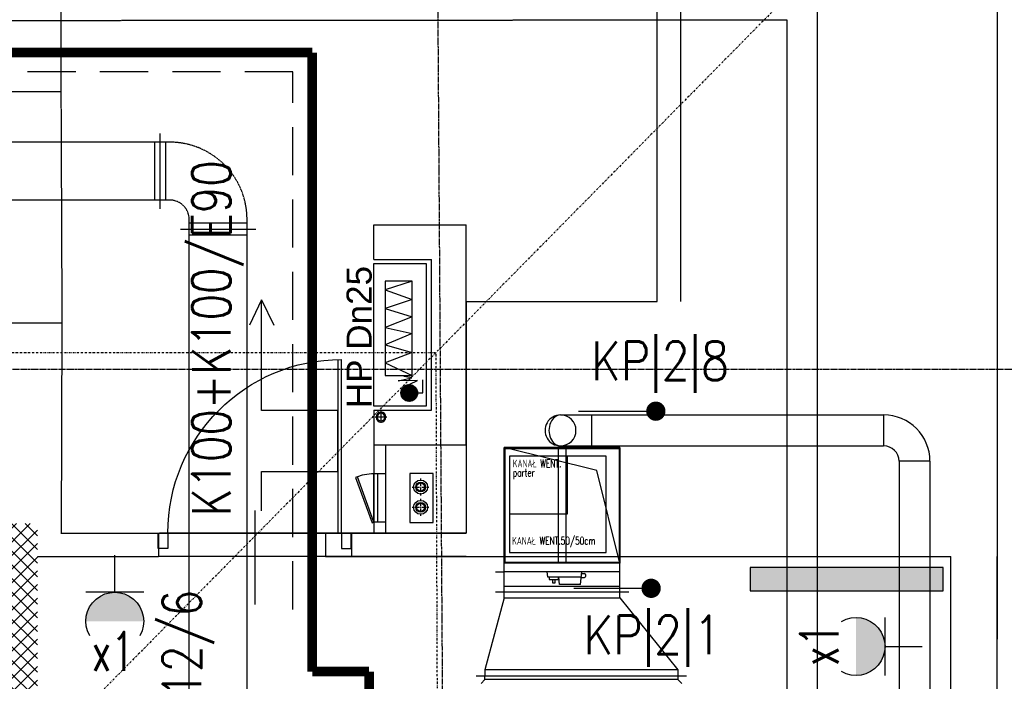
# Model space of a CAD drawing. Header units: inches. Extents: x -145354 to -97635, y 38777 to 78670.
# Tile 188 of 231: x -139181 to -138671, y 69439 to 69782. Entities that reach past the tile are written whole.
import ezdxf
from ezdxf.enums import TextEntityAlignment as Align

# ---------------------------------------------------------------- set-up
doc = ezdxf.new("R2010")
doc.units = ezdxf.units.IN
doc.header["$MEASUREMENT"] = 0
for name, pattern in [('CENTER', [2, 1.25, -0.25, 0.25, -0.25]), ('DASHDOT', [1, 0.5, -0.25, 0, -0.25]), ('DASHED', [0.75, 0.5, -0.25]), ('DASHED2', [0.375, 0.25, -0.125]), ('HIDDEN', [0.375, 0.25, -0.125])]:
    doc.linetypes.add(name, pattern=pattern)
doc.layers.get('0').update_dxf_attribs({"color": 101})
for name, color, linetype in [('Drz---drzwi', 5, 'Continuous'), ('E35', 6, 'Continuous'), ('E50', 3, 'Continuous'), ('E50_kor', 3, 'Continuous'), ('E_kp_opis', 6, 'Continuous'), ('Ins-went', 141, 'Continuous'), ('Mco-piony', 10, 'Continuous'), ('Mpoż-rury', 121, 'Continuous'), ('Mppoż-piony-hydranty', 121, 'Continuous'), ('Mwk-odnośniki', 8, 'Continuous'), ('Opis-spadki', 61, 'Continuous'), ('Os-osie glowne', 8, 'CENTER'), ('Sc-cegla pelna', 32, 'Continuous'), ('Sc-gazobeton', 45, 'Continuous'), ('Sc-gk', 120, 'Continuous'), ('Sc-nad', 5, 'DASHED2'), ('W-idok', 9, 'Continuous'), ('W-idok nad', 5, 'DASHED2'), ('wiezba_istn', 135, 'Continuous'), ('Wyp-grzejniki', 56, 'Continuous'), ('Wyp-meble', 155, 'Continuous')]:
    doc.layers.add(name, color=color, linetype=linetype)
doc.layers.add('ha_sc_proj', color=251, linetype='Continuous', lineweight=13)
doc.styles.add('ROMANS', font='romans', dxfattribs={"width": 0.85})
doc.styles.add('TYTUL2', font='ARIAL.TTF')

# ---------------------------------------------------------------- blocks, each defined once
blk = doc.blocks.new('g2')
at = {"layer": 'E35'}
blk.add_line((15, 19.27), (-15, 19.27), dxfattribs=at)
blk.add_arc((0, 34.27), 15, 150, 30, dxfattribs=at)
at = {"layer": 'E50'}
blk.add_line((0, 19.27), (0, 0), dxfattribs=at)
blk = doc.blocks.new('_0630_DRZWI_90')
at = {"ltscale": 7}
for p, q in [((5, 8), (5, 98)), ((6.8, 8), (6.8, 97.98))]:
    blk.add_line(p, q, dxfattribs=at)
at = {"ltscale": 25}
for p, q in [((50, 19.7), (50, -28.9)), ((5, 8), (0, 8)), ((0, 8), (5, 8)), ((0, 0), (0, 8)), ((95, 8), (5, 8)), ((5, 8), (5, 0)), ((95, 8), (95, 0)), ((100, 8), (95, 8)), ((100, 0), (100, 8)), ((5, 0), (0, 0)), ((5, 0), (0, 0)), ((95, 0), (100, 0)), ((95, 0), (100, 0))]:
    blk.add_line(p, q, dxfattribs=at)
at = {"ltscale": 7}
blk.add_arc((5, 8), 90, 0, 90, dxfattribs=at)
blk = doc.blocks.new('pion')
at = {"layer": 'Mpoż-rury', "color": 8}
for p, q in [((61201.15, 11076.35), (61207.15, 11076.35)), ((61204.15, 11079.35), (61204.15, 11073.35))]:
    blk.add_line(p, q, dxfattribs=at)
blk.add_circle((61204.13, 11076.35), 2.55, dxfattribs=at)
at = {"layer": 'Mpoż-rury'}
blk.add_circle((61204.15, 11076.35), 2, dxfattribs=at)
blk = doc.blocks.new('HP25')
at = {"layer": 'Mppoż-piony-hydranty'}
for p, q in [((-1492.3, 1506.02), (-1492.3, 1533.02)), ((-1492.3, 1533.02), (-1418.3, 1533.02)), ((-1418.3, 1533.02), (-1418.3, 1506.02)), ((-1469.71, 1527.1), (-1476.32, 1513.24)), ((-1427.42, 1527.1), (-1476.32, 1527.1)), ((-1476.32, 1527.1), (-1476.32, 1513.24)), ((-1464.43, 1513.24), (-1469.71, 1527.1)), ((-1460.46, 1527.1), (-1464.43, 1513.24)), ((-1454.51, 1513.24), (-1460.46, 1527.1)), ((-1451.54, 1527.1), (-1454.51, 1513.24)), ((-1445.92, 1513.24), (-1451.54, 1527.1)), ((-1441.63, 1527.1), (-1445.92, 1513.24)), ((-1437, 1513.24), (-1441.63, 1527.1)), ((-1432.04, 1527.1), (-1437, 1513.24)), ((-1427.42, 1513.24), (-1432.04, 1527.1)), ((-1427.42, 1513.24), (-1427.42, 1527.1)), ((-1479.08, 1520.38), (-1477.49, 1513.39)), ((-1478.95, 1510.35), (-1479.08, 1520.38)), ((-1489.76, 1515.2), (-1484.93, 1510.37)), ((-1489.72, 1515.45), (-1484.68, 1510.41)), ((-1489.67, 1515.68), (-1484.44, 1510.46)), ((-1489.62, 1515.91), (-1484.22, 1510.51)), ((-1489.55, 1516.12), (-1484, 1510.58)), ((-1489.47, 1516.33), (-1483.8, 1510.66)), ((-1489.39, 1516.53), (-1483.6, 1510.74)), ((-1489.29, 1516.72), (-1483.41, 1510.84)), ((-1489.19, 1516.9), (-1483.23, 1510.94)), ((-1489.08, 1517.08), (-1483.05, 1511.04)), ((-1488.97, 1517.24), (-1482.88, 1511.16)), ((-1488.85, 1517.41), (-1482.72, 1511.28)), ((-1488.72, 1517.56), (-1482.57, 1511.41)), ((-1488.59, 1517.71), (-1482.42, 1511.54)), ((-1488.45, 1517.85), (-1482.28, 1511.68)), ((-1488.3, 1517.99), (-1482.14, 1511.83)), ((-1488.14, 1518.12), (-1482.01, 1511.99)), ((-1487.98, 1518.24), (-1481.89, 1512.15)), ((-1487.82, 1518.35), (-1481.78, 1512.31)), ((-1487.64, 1518.46), (-1481.67, 1512.49)), ((-1487.46, 1518.56), (-1481.57, 1512.67)), ((-1487.27, 1518.66), (-1481.47, 1512.86)), ((-1487.08, 1518.74), (-1481.39, 1513.05)), ((-1486.87, 1518.82), (-1481.31, 1513.26)), ((-1486.66, 1518.89), (-1481.24, 1513.47)), ((-1486.43, 1518.95), (-1481.18, 1513.7)), ((-1486.2, 1519), (-1481.13, 1513.93)), ((-1485.95, 1519.04), (-1481.09, 1514.18)), ((-1485.69, 1519.06), (-1481.07, 1514.43)), ((-1485.42, 1519.07), (-1481.06, 1514.71)), ((-1485.13, 1519.06), (-1481.07, 1515)), ((-1484.81, 1519.03), (-1481.1, 1515.32)), ((-1484.47, 1518.96), (-1481.17, 1515.66)), ((-1484.08, 1518.86), (-1481.27, 1516.05)), ((-1483.61, 1518.68), (-1481.45, 1516.52)), ((-1482.97, 1518.31), (-1481.82, 1517.16)), ((-1477.49, 1513.39), (-1476.96, 1517.48)), ((-1489.78, 1514.94), (-1485.19, 1510.35)), ((-1489.78, 1514.66), (-1485.46, 1510.35)), ((-1489.77, 1514.37), (-1485.76, 1510.36)), ((-1489.73, 1514.05), (-1486.08, 1510.39)), ((-1489.67, 1513.7), (-1486.43, 1510.46)), ((-1489.55, 1513.3), (-1486.83, 1510.58)), ((-1489.36, 1512.82), (-1487.31, 1510.77)), ((-1488.93, 1512.11), (-1488.02, 1511.2)), ((-1485.29, 1510.48), (-1485.29, 1507.71)), ((-1480.93, 1514.44), (-1478.95, 1510.35)), ((-1476.32, 1513.24), (-1427.42, 1513.24)), ((-1418.3, 1506.02), (-1492.3, 1506.02)), ((-1485.29, 1507.71), (-1478.55, 1507.71))]:
    blk.add_line(p, q, dxfattribs=at)
blk.add_circle((-1485.42, 1514.71), 4.36, dxfattribs=at)
blk = doc.blocks.new('pco')
at = {"layer": 'Mco-piony', "color": 9, "linetype": 'DASHDOT', "ltscale": 3}
for p, q in [((-2604.83, -19.79), (-2604.83, -8.89)), ((-2599.38, -14.34), (-2610.28, -14.34))]:
    blk.add_line(p, q, dxfattribs=at)
at = {"layer": 'Mco-piony', "color": 9}
blk.add_circle((-2604.83, -14.34), 4.53, dxfattribs=at)
at = {"layer": 'Mco-piony'}
blk.add_circle((-2604.83, -14.34), 3.2, dxfattribs=at)
at = {"layer": 'Mco-piony', "color": 8}
blk.add_circle((-2604.83, -14.34), 2.6, dxfattribs=at)
blk = doc.blocks.new('rewizja')
at = {"layer": 'Wyp-meble'}
for p, q in [((-25, 6), (-25, 0)), ((-25, 6), (0, 6)), ((0, 6), (0, 0)), ((-25, 4), (-25, 2)), ((0, 2), (-25, 2)), ((0, 0), (-25, 0))]:
    blk.add_line(p, q, dxfattribs=at)
blk.add_lwpolyline([(-23.15, -9.49), (0.34, -0.94), (0, 0), (-23.49, -8.55)], close=True, dxfattribs=at)
blk.add_arc((0, 0), 25, 180, 202.2924, dxfattribs=at)
blk = doc.blocks.new('grzejnik_100')
at = {"layer": 'Wyp-grzejniki'}
h = blk.add_hatch(dxfattribs=at)
h.set_pattern_fill('DOTS', color=256, scale=0.5, style=0)
h.set_pattern_definition([(0, (-77492.90915, 37823.9399), (0.396875, 0.79375), [0, -0.79375])])
h.paths.add_polyline_path([(0, -100), (12, -100), (12, 0), (0, 0)])
blk.add_lwpolyline([(12, 0), (0, 0), (0, -100), (12, -100)], close=True, dxfattribs=at)

msp = doc.modelspace()

# ---------------------------------------------------------------- hatches: boundary and pattern name
at = {"layer": 'E35'}
for points in [[(-139116.75, 69469.92, 1), (-139146.75, 69469.92)], [(-138747.66, 69441.81, 1), (-138747.66, 69471.81)]]:
    msp.add_hatch(color=256, dxfattribs=at).paths.add_polyline_path(points)
at = {"layer": 'ha_sc_proj', "linetype": 'Continuous', "ltscale": 10}
h = msp.add_hatch(dxfattribs=at)
h.set_pattern_fill('ANSI37', color=256, scale=40, style=0)
h.set_pattern_definition([(45, (367.1234, 7e-06), (-3.5355339, 3.5355339), []), (135, (367.1234, 7e-06), (-3.5355339, -3.5355339), [])])
h.paths.add_polyline_path([(-139207.82, 68865.49), (-139207.82, 68849.49), (-139171.82, 68849.49), (-139171.82, 69520.49), (-139196.67, 69520.49), (-139196.67, 69504.49), (-139187.82, 69504.49), (-139187.82, 68865.49)])
h.paths.add_polyline_path([(-139223.82, 68849.49), (-139223.82, 68865.49), (-139488.62, 68865.49), (-139488.62, 68849.49)])

# ---------------------------------------------------------------- linework, layer by layer
at = {"color": 4, "linetype": 'DASHED'}
msp.add_line((-138869.98, 69499.95, 2), (-138929.98, 69499.95, 2), dxfattribs=at)
at = {"color": 0, "linetype": 'ByBlock', "lineweight": -2}
msp.add_line((-138869.98, 69499.95, 2), (-138929.98, 69499.95, 2), dxfattribs=at)
at = {"layer": 'E35', "ltscale": 15}
for q in [(-139061.89, 69623.37), (-139049.41, 69623.37)]:
    msp.add_line((-139055.65, 69636.54), q, dxfattribs=at)
msp.add_lwpolyline([(-139055.65, 69527.19), (-139055.65, 69547.52), (-139016.24, 69547.52), (-139016.24, 69579.13), (-139055.65, 69579.13), (-139055.65, 69636.54)], dxfattribs=at)
at = {"layer": 'E50'}
for p, q in [((-138891.4, 69578.75, -4), (-138851.4, 69578.75, -4)), ((-138893.84, 69486.96, -4), (-138853.84, 69486.96, -4))]:
    msp.add_line(p, q, dxfattribs=at)
at = {"layer": 'E50', "const_width": 5}
for points in [[(-139029.4, 69764.61), (-141584.14, 69764.61)], [(-139029.4, 69764.61), (-141566.97, 69764.61)], [(-139029.4, 69486.03), (-139029.4, 69486.03), (-139029.4, 69764.61)], [(-139029.4, 69486.03), (-139029.4, 69486.03), (-139029.4, 69699.58)], [(-139029.4, 69486.03), (-139029.4, 69443.78)], [(-139029.4, 69443.78), (-139000, 69443.78)], [(-139000, 69443.78), (-139000, 67760)]]:
    msp.add_lwpolyline(points, dxfattribs=at)
at = {"layer": 'E50', "const_width": 5, "elevation": -4}
for points in [[(-138853.9, 69578.75, 1), (-138848.9, 69578.75, 1)], [(-138856.34, 69486.96, 1), (-138851.34, 69486.96, 1)]]:
    msp.add_lwpolyline(points, format="xyb", close=True, dxfattribs=at)
at = {"layer": 'E50_kor', "linetype": 'DASHED2', "ltscale": 100}
for p, q in [((-139039.4, 69754.61), (-141580, 69754.61)), ((-139039.4, 69476.03), (-139039.4, 69754.61))]:
    msp.add_line(p, q, dxfattribs=at)
at = {"layer": 'Ins-went'}
for p, q in [((-139108.21, 69683.65, 2), (-139108.21, 69722.65, 2)), ((-139111.21, 69718.15, 2), (-139111.21, 69688.15, 2)), ((-139105.21, 69688.15, 2), (-139105.21, 69718.15, 2)), ((-139097.71, 69673.15, 2), (-139058.71, 69673.15, 2)), ((-139063.21, 69676.15, 2), (-139093.21, 69676.15, 2)), ((-139093.21, 69670.15, 2), (-139063.21, 69670.15, 2)), ((-138900.78, 69576.79, 2), (-138884.78, 69576.79, 2)), ((-138884.78, 69576.79, 2), (-138884.78, 69560.79, 2)), ((-138884.78, 69576.79, 2), (-138733.38, 69576.79, 2)), ((-138733.38, 69576.79, 2), (-138733.38, 69560.79, 2)), ((-138929.98, 69484.95, 2), (-138929.98, 69559.95, 2)), ((-138869.98, 69559.95, 2), (-138929.98, 69559.95, 2)), ((-138881.98, 69547.95, 2), (-138929.98, 69559.95, 2)), ((-138929.98, 69499.95, 2), (-138929.98, 69559.95, 2)), ((-138929.98, 69559.95, 2), (-138869.98, 69559.95, 2)), ((-138929.53, 69500.4, 2), (-138929.53, 69559.5, 2)), ((-138929.53, 69559.5, 2), (-138870.43, 69559.5, 2)), ((-138901.98, 69559.5, 2), (-138901.98, 69500.4, 2)), ((-138897.98, 69559.5, 2), (-138901.98, 69559.5, 2)), ((-138900.78, 69560.79, 2), (-138884.78, 69560.79, 2)), ((-138897.98, 69559.5, 2), (-138897.98, 69500.4, 2)), ((-138884.78, 69560.79, 2), (-138733.38, 69560.79, 2)), ((-138870.43, 69559.5, 2), (-138870.43, 69500.4, 2)), ((-138869.98, 69484.95, 2), (-138869.98, 69559.95, 2)), ((-138869.98, 69559.95, 2), (-138869.98, 69499.95, 2)), ((-138709.38, 69552.79, 2), (-138725.38, 69552.79, 2)), ((-138725.38, 69552.79, -48094.79), (-138725.38, 69234.23, 2)), ((-138709.38, 69552.79, -48094.79), (-138709.38, 69234.23, 2)), ((-138869.98, 69499.95, 2), (-138881.98, 69547.95, 2)), ((-138869.98, 69499.95, 2), (-138929.98, 69499.95, 2)), ((-138870.43, 69500.4, 2), (-138929.53, 69500.4, 2)), ((-138897.98, 69500.4, 2), (-138901.98, 69500.4, 2)), ((-138934.48, 69495.45, 2), (-138929.98, 69495.45, 2)), ((-138869.98, 69495.45, 2), (-138929.98, 69495.45, 2)), ((-138907.8, 69495.45, 2), (-138907.58, 69492.95, 2)), ((-138907.58, 69492.95, 2), (-138890.05, 69492.95, 2)), ((-138906.68, 69492.95, 2), (-138906.68, 69491.45, 2)), ((-138901.88, 69491.45, 2), (-138901.88, 69492.95, 2)), ((-138901.3, 69488.95, 2), (-138901.75, 69492.95, 2)), ((-138890.4, 69488.95, 2), (-138889.83, 69495.45, 2)), ((-138889.89, 69494.71, 2), (-138888.43, 69494.71, 2)), ((-138888.43, 69494.71, 2), (-138888.43, 69494.59, 2)), ((-138887.88, 69494.04, 2), (-138887.88, 69493.14, 2)), ((-138869.98, 69487.95, 2), (-138929.98, 69487.95, 2)), ((-138906.68, 69491.45, 2), (-138901.88, 69491.45, 2)), ((-138904.93, 69491.45, 2), (-138904.93, 69489.75, 2)), ((-138904.93, 69489.75, 2), (-138903.63, 69489.75, 2)), ((-138903.63, 69489.75, 2), (-138903.63, 69491.45, 2)), ((-138890.4, 69488.95, 2), (-138901.3, 69488.95, 2)), ((-138888.43, 69492.47, 2), (-138890.09, 69492.47, 2)), ((-138888.43, 69492.59, 2), (-138888.43, 69492.47, 2)), ((-138865.48, 69484.95, 2), (-138934.48, 69484.95, 2)), ((-138929.98, 69481.95, 2), (-138929.98, 69484.95, 2)), ((-138869.98, 69481.95, 2), (-138869.98, 69484.95, 2)), ((-138929.98, 69481.95, 2), (-138939.98, 69444.65, 2)), ((-138929.98, 69481.95, 2), (-138869.98, 69481.95, 2)), ((-138869.98, 69481.95, 2), (-138839.98, 69444.65, 2)), ((-138944.48, 69441.65, 2), (-138835.48, 69441.65, 2)), ((-138839.98, 69444.65, 2), (-138939.98, 69444.65, 2)), ((-138939.98, 69444.65, 2), (-138939.98, 69441.65, 2)), ((-138939.98, 69439.65, 2), (-138939.98, 69441.65, 2)), ((-138839.98, 69444.65, 2), (-138839.98, 69441.65, 2)), ((-138839.98, 69441.65, 2), (-138839.98, 69439.65, 2)), ((-138941.98, 69437.65, 2), (-138939.98, 69439.65, 2)), ((-138839.98, 69439.65, 2), (-138939.98, 69439.65, 2)), ((-138839.98, 69439.65, 2), (-138837.98, 69437.65, 2))]:
    msp.add_line(p, q, dxfattribs=at)
at = {"layer": 'Ins-went', "linetype": 'DASHED', "ltscale": 0.6}
for p, q in [((-139108.21, 69718.15, 2), (-139379.91, 69718.15, 2)), ((-139108.21, 69688.15, 2), (-139379.91, 69688.15, 2)), ((-139093.21, 69033.75, 2), (-139093.21, 69673.15, 2)), ((-139063.21, 69033.75, 2), (-139063.21, 69673.15, 2))]:
    msp.add_line(p, q, dxfattribs=at)
at = {"layer": 'Ins-went', "linetype": 'DASHED', "ltscale": 0.4}
for p, q in [((-139103.21, 69718.15, 2), (-139108.21, 69718.15, 2)), ((-139103.21, 69688.15, 2), (-139108.21, 69688.15, 2)), ((-139093.21, 69673.15, 2), (-139093.21, 69678.15, 2)), ((-139063.21, 69673.15, 2), (-139063.21, 69678.15, 2))]:
    msp.add_line(p, q, dxfattribs=at)
at = {"layer": 'Ins-went'}
for points in [[(-138927.16, 69525.53), (-138897.16, 69525.53), (-138897.16, 69555.53), (-138927.16, 69555.53)], [(-138927.16, 69505.53), (-138877.16, 69505.53), (-138877.16, 69555.53), (-138927.16, 69555.53)]]:
    msp.add_lwpolyline(points, close=True, dxfattribs=at)
at = {"layer": 'Ins-went', "linetype": 'DASHED', "ltscale": 0.6}
msp.add_arc((-139103.21, 69678.15, 2), 40, 0, 90, dxfattribs=at)
at = {"layer": 'Ins-went', "linetype": 'DASHED', "ltscale": 0.4}
msp.add_arc((-139103.21, 69678.15, 2), 10, 0, 90, dxfattribs=at)
at = {"layer": 'Ins-went'}
for centre, radius, start, end in [((-138733.38, 69552.79, 2), 24, 0, 90), ((-138733.38, 69552.79, 2), 8, 0, 90), ((-138888.43, 69494.04, 2), 0.55, 0, 90), ((-138888.43, 69493.14, 2), 0.55, 270, 0)]:
    msp.add_arc(centre, radius, start, end, dxfattribs=at)
for ratio, start_param, end_param in [(1, 0, 3.141593), (0.75, 0, 3.141593), (1, 3.141593, 6.283185)]:
    msp.add_ellipse((-138900.78, 69568.79, 2), major_axis=(0, 8), ratio=ratio, start_param=start_param, end_param=end_param, dxfattribs=at)
at = {"layer": 'Mwk-odnośniki', "linetype": 'Continuous'}
msp.add_lwpolyline([(-138978.78, 69521.03), (-138966.8, 69521.03), (-138966.8, 69546.47), (-138978.78, 69546.47)], close=True, dxfattribs=at)
at = {"layer": 'Os-osie glowne'}
msp.add_line((-138941.85, 66437.11), (-138969.06, 70509.53), dxfattribs=at)
msp.add_lwpolyline([(-143172.63, 69600.53), (-137984.11, 69600.53)], dxfattribs=at)
at = {"layer": 'Sc-cegla pelna'}
for p, q in [((-138949.64, 69635.53), (-138850.64, 69635.53)), ((-139159.64, 69515.53), (-139108.64, 69515.53)), ((-139008.64, 69515.53), (-138949.64, 69515.53)), ((-138949.64, 69503.53), (-139008.64, 69503.53)), ((-138698.64, 69278.46), (-138698.64, 69503.53))]:
    msp.add_line(p, q, dxfattribs=at)
for points in [[(-139016.26, 69986.53), (-138999.64, 69986.53), (-138999.64, 69809.53), (-138838.64, 69809.53), (-138838.64, 69635.53)], [(-139159.64, 69795.53), (-139159.64, 69744.49)], [(-138850.64, 69635.53), (-138850.64, 69797.53)], [(-139188.47, 69744.49), (-139159.64, 69744.49)], [(-138949.64, 69635.53), (-138850.64, 69635.53)], [(-138949.64, 69635.53), (-138949.64, 69515.53)], [(-139188.35, 69520.49), (-139188.47, 69624.49), (-139159.13, 69624.49), (-139159.59, 69515.53)], [(-139109.14, 69515.53), (-139109.14, 69503.53)], [(-138949.64, 69515.53), (-139022.64, 69515.53), (-139022.64, 69503.53), (-138949.64, 69503.53)], [(-139009.14, 69515.53), (-139009.14, 69503.53)], [(-139171.82, 69503.53), (-139109.14, 69503.53)], [(-138949.64, 69503.53), (-138698.64, 69503.53)], [(-138674.64, 69503.53), (-138674.64, 69460.53)], [(-138674.64, 69278.46), (-138674.64, 69503.53)], [(-138698.64, 69278.46), (-138698.64, 69460.53)]]:
    msp.add_lwpolyline(points, dxfattribs=at)
at = {"layer": 'Sc-gazobeton'}
for p, q in [((-138997.48, 69657.31), (-138997.48, 69675.31)), ((-138997.48, 69675.31), (-138949.64, 69675.31)), ((-138949.64, 69561.31), (-138949.64, 69675.31)), ((-138997.48, 69657.31), (-138967.64, 69657.31)), ((-138967.64, 69579.31), (-138967.64, 69657.31)), ((-138997.48, 69579.31), (-138967.64, 69579.31)), ((-138997.48, 69579.31), (-138997.48, 69561.31)), ((-138997.48, 69561.31), (-138949.64, 69561.31))]:
    msp.add_line(p, q, dxfattribs=at)
at = {"layer": 'Sc-gk'}
for p, q in [((-138997.48, 69561.31), (-138997.48, 69515.53)), ((-138991.48, 69561.31), (-138991.48, 69515.53))]:
    msp.add_line(p, q, dxfattribs=at)
at = {"layer": 'Sc-nad'}
for points in [[(-139159.64, 69744.49), (-139159.14, 69624.49)], [(-139008.64, 69515.53), (-139108.64, 69515.53)], [(-139008.64, 69503.53), (-139109.14, 69503.53)]]:
    msp.add_lwpolyline(points, dxfattribs=at)
at = {"layer": 'W-idok'}
msp.add_lwpolyline([(-142537.35, 69253.53), (-142537.35, 69913.42), (-138674.64, 69913.42), (-138674.64, 69503.53)], dxfattribs=at)
at = {"layer": 'W-idok nad', "color": 5, "linetype": 'DASHDOT', "ltscale": 2}
for p, q in [((-138380, 70202.53), (-139550.47, 69015.93)), ((-142173.33, 69608.26), (-138965.23, 69609.23)), ((-138956.72, 67265.86), (-138965.23, 69609.23))]:
    msp.add_line(p, q, dxfattribs=at)
at = {"layer": 'wiezba_istn', "linetype": 'HIDDEN'}
for points in [[(-142356.16, 68705.41), (-142356.16, 69793.89), (-138767.89, 69796.95), (-138767.89, 68595.15)], [(-138783.39, 68595.15), (-138783.39, 69781.43), (-142340.66, 69778.4), (-142340.66, 68705.41)]]:
    msp.add_lwpolyline(points, dxfattribs=at)

# ---------------------------------------------------------------- block references
at = {"rotation": 270}
msp.add_blockref('rewizja', (-138997.48, 69521.25), dxfattribs=at)
at = {"layer": 'Drz---drzwi', "xscale": -1}
msp.add_blockref('_0630_DRZWI_90', (-139009.24, 69507.53), dxfattribs=at)
at = {"layer": 'E35', "xscale": -1}
for p, rotation in [((-139131.75, 69504.19), 180), ((-139131.75, 69504.19), 180), ((-138713.39, 69456.81), 89.99999999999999)]:
    msp.add_blockref('g2', p, dxfattribs=dict(at, rotation=rotation))
at = {"layer": 'Mco-piony', "xscale": 0.799999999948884, "yscale": 0.8000000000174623, "zscale": 0.8, "rotation": 180.001351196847}
for p in [(-141057.14, 69527.94, 0), (-141057.14, 69517.41, 0)]:
    msp.add_blockref('pco', p, dxfattribs=at)
at = {"layer": 'Mpoż-rury', "xscale": -1, "rotation": 270}
msp.add_blockref('pion', (-150070.13, 8371.54), dxfattribs=at)
at = {"layer": 'Mppoż-piony-hydranty', "rotation": 89.99998664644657}
msp.add_blockref('HP25', (-137464.46, 71073.61), dxfattribs=at)
at = {"layer": 'Wyp-grzejniki', "rotation": 90}
msp.add_blockref('grzejnik_100', (-138802.56, 69485.7), dxfattribs=at)

# ---------------------------------------------------------------- texts
at = {"layer": 'E35', "style": 'ROMANS', "width": 0.8}
msp.add_text('K100+K100/E90', height=20, rotation=90, dxfattribs=at).set_placement((-139071.72, 69524.29))
at = {"layer": 'E35', "style": 'ROMANS'}
for s, width, p in [('G/A12/6', 0.8, (-139095.53, 69437.1, -2)), ('x1', 0.7, (-138766.73, 69457.74))]:
    msp.add_text(s, height=20, rotation=90, dxfattribs=dict(at, width=width)).set_placement(p, align=Align.MIDDLE)
at = {"layer": 'E35', "style": 'ROMANS', "width": 0.7}
msp.add_text('x1', height=20, dxfattribs=at).set_placement((-139132.68, 69454.25), align=Align.MIDDLE)
at = {"layer": 'E_kp_opis', "style": 'ROMANS', "width": 0.85}
for s, p in [('KP|2|8', (-138849.18, 69603.47, -4)), ('KP|2|1', (-138853.08, 69461.43, -4))]:
    msp.add_text(s, height=20, dxfattribs=at).set_placement(p, align=Align.MIDDLE)
at = {"layer": 'Ins-went', "style": 'ROMANS', "width": 0.7}
for s, p in [('KANAŁ WENT.', (-138925.49, 69549.65)), ('parter', (-138925.49, 69544.91)), ('KANAŁ WENT.50/50cm', (-138925.85, 69509.59))]:
    msp.add_text(s, height=4, dxfattribs=at).set_placement(p)
at = {"layer": 'Opis-spadki', "style": 'TYTUL2'}
msp.add_text('HP Dn25', height=13, rotation=90, dxfattribs=at).set_placement((-139005.16, 69617.18), align=Align.MIDDLE)

doc.saveas('drawing.dxf')
